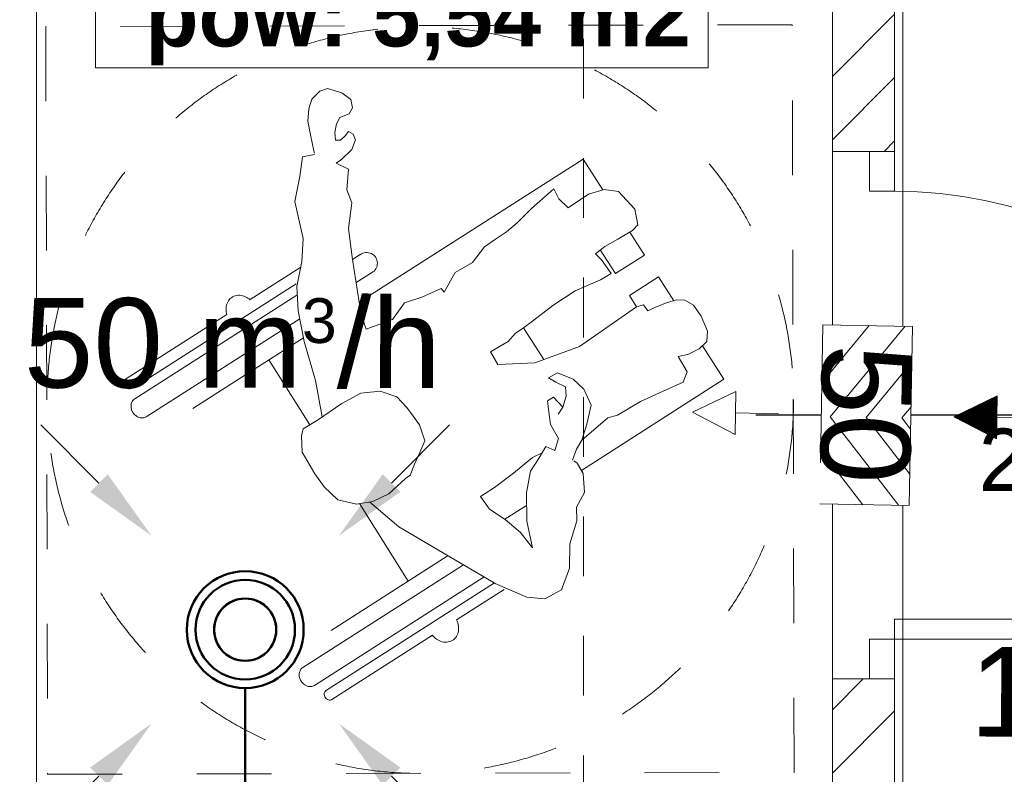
# Model space of a CAD drawing. Header units: millimetres. Extents: x 178516 to 426772, y -178579 to -115871.
# Tile 68 of 256: x 266140 to 268119, y -133667 to -132151. Entities that reach past the tile are written whole.
import ezdxf
from ezdxf.enums import TextEntityAlignment as Align

# ---------------------------------------------------------------- set-up
doc = ezdxf.new("R2010")
doc.units = ezdxf.units.MM
doc.header["$MEASUREMENT"] = 0
doc.set_wipeout_variables(frame=1)
doc.linetypes.add('Dashed', pattern=[300, 150, -150])
doc.linetypes.add('Przerywana', pattern=[240, 120, -120])
doc.layers.get('0').update_dxf_attribs({"color": 252, "lineweight": 5})
for name, color, linetype, lineweight in [('2D - Rysunki i Obrazki_Nr_pióra__104', 252, 'Continuous', 5), ('2D - Rysunki i Obrazki_Nr_pióra__47', 252, 'Continuous', 5), ('840-G Znaczniki ogólne_Nr_pióra__3', 252, 'Continuous', 5), ('HVAC_exhaust_W1.1', 30, 'Continuous', 50), ('IS_nawiew', 5, 'Continuous', 40), ('Nowe_! NAZWY POM', 252, 'Continuous', 5), ('Nowe_! NAZWY POM_Nr_pióra__19', 252, 'Continuous', 5), ('Nowe_220-A Ściany', 252, 'Continuous', 5), ('Nowe_220-A Ściany_Nr_pióra__93', 252, 'Continuous', 5), ('Nowe_Drzwi ARCHICAD_Nr_pióra__168', 252, 'Continuous', 5), ('Nowe_Metryczki pomieszczeń ARCHICADa_Nr_pióra__13', 252, 'Continuous', 5), ('Nowe_Nowe_220(1)-A Ściany zewnętrzne_Nr_pióra__57', 252, 'Continuous', 5), ('Nowe_Znaczniki drzwi ARCHICADa', 252, 'Continuous', 5), ('Nowe_Znaczniki drzwi ARCHICADa_Nr_pióra__111', 252, 'Continuous', 5), ('Nowe_Znaczniki drzwi ARCHICADa_Nr_pióra__141', 252, 'Continuous', 5)]:
    doc.layers.add(name, color=color, linetype=linetype, lineweight=lineweight)
doc.layers.add('_WE elementy podciśnieniowe', color=7, linetype='Continuous', lineweight=15, true_color=0x139b48)
doc.layers.add('HVAC_exhaust_W1', color=7, linetype='Continuous', lineweight=50, true_color=0xd10000)
doc.styles.add('GENERATED_STYLE_1', font='arial.ttf')
doc.styles.add('GENERATED_STYLE_2', font='arialbd.ttf')
doc.styles.add('WE12', font='arial.ttf')
doc.styles.add('WE2', font='arial.ttf')

# ---------------------------------------------------------------- blocks, each defined once
blk = doc.blocks.new('WC ONS_1.10_24', base_point=(266908.5, -131952.8))
at = {"layer": 'Nowe_Metryczki pomieszczeń ARCHICADa_Nr_pióra__13', "color": 7, "linetype": 'Continuous', "lineweight": 13}
for p, q in [((266292.9, -131854.6), (266292.9, -132247.5)), ((266292.9, -131854.6), (267524.1, -131854.6)), ((267524.1, -131854.6), (267524.1, -132247.5)), ((266292.9, -132051), (267524.1, -132051)), ((266292.9, -132247.5), (267524.1, -132247.5))]:
    blk.add_line(p, q, dxfattribs=at)
at = {"layer": 'Nowe_Metryczki pomieszczeń ARCHICADa_Nr_pióra__13', "color": 7, "lineweight": 13, "style": 'GENERATED_STYLE_2'}
for tag, p in [('ROOM_NAME', (266292.9, -131686.7)), ('ROOM_NUMBER', (266392.9, -131883.2)), ('ROOM_CALC_AREA', (266392.9, -132079.6))]:
    blk.add_attdef(tag, text='', height=125, dxfattribs=at).set_placement(p, align=Align.TOP_LEFT)
blk = doc.blocks.new('D Marker 11_4')
at = {"layer": 'Nowe_Znaczniki drzwi ARCHICADa_Nr_pióra__111', "color": 7, "linetype": 'Continuous', "lineweight": 25}
blk.add_line((0, -1001.3), (0, 153.6), dxfattribs=at)
at = {"layer": 'Nowe_Znaczniki drzwi ARCHICADa_Nr_pióra__141', "color": 7, "lineweight": 25, "style": 'GENERATED_STYLE_1'}
for tag, p in [('AC_WIDO_B_SIZE', (-230.4, -253.3)), ('AC_MarkerText_4', (19.6, -348.2))]:
    blk.add_attdef(tag, text='', height=125, rotation=270, dxfattribs=at).set_placement(p, align=Align.BOTTOM_LEFT)
blk = doc.blocks.new('podkład 20251118')
at = {"layer": '2D - Rysunki i Obrazki_Nr_pióra__104', "color": 252, "linetype": 'Continuous', "lineweight": 5}
for p, q in [((266727.5, -132310.4), (266743.7, -132294.2)), ((266727.5, -132310.4), (266743.7, -132294.2)), ((266743.7, -132294.2), (266759.1, -132288.9)), ((266743.7, -132294.2), (266759.1, -132288.9)), ((266759.1, -132288.9), (266787.7, -132297.6)), ((266759.1, -132288.9), (266787.7, -132297.6)), ((266787.7, -132297.6), (266805.8, -132311.1)), ((266787.7, -132297.6), (266805.8, -132311.1)), ((266721.5, -132330), (266727.5, -132310.4)), ((266721.5, -132330), (266727.5, -132310.4)), ((266805.8, -132311.1), (266809.1, -132327.6)), ((266805.8, -132311.1), (266809.1, -132327.6)), ((266719.1, -132354.9), (266721.5, -132330)), ((266719.1, -132354.9), (266721.5, -132330)), ((266802.6, -132339.7), (266783.5, -132347.2)), ((266802.6, -132339.7), (266783.5, -132347.2)), ((266809.1, -132327.6), (266802.6, -132339.7)), ((266809.1, -132327.6), (266802.6, -132339.7)), ((266724.6, -132381.9), (266719.1, -132354.9)), ((266724.6, -132381.9), (266719.1, -132354.9)), ((266777.1, -132359.9), (266773.7, -132377.2)), ((266777.1, -132359.9), (266773.7, -132377.2)), ((266783.5, -132347.2), (266777.1, -132359.9)), ((266783.5, -132347.2), (266777.1, -132359.9)), ((266731.5, -132414.1), (266724.6, -132381.9)), ((266731.5, -132414.1), (266724.6, -132381.9)), ((266773.7, -132377.2), (266774.9, -132393.1)), ((266773.7, -132377.2), (266774.9, -132393.1)), ((266794.3, -132383.9), (266801.2, -132375.3)), ((266794.3, -132383.9), (266801.2, -132375.3)), ((266801.2, -132375.3), (266810.5, -132380.6)), ((266801.2, -132375.3), (266810.5, -132380.6)), ((266810.5, -132380.6), (266815.3, -132392)), ((266810.5, -132380.6), (266815.3, -132392)), ((266774.9, -132393.1), (266784.9, -132393.1)), ((266774.9, -132393.1), (266784.9, -132393.1)), ((266784.9, -132393.1), (266794.3, -132383.9)), ((266784.9, -132393.1), (266794.3, -132383.9)), ((266815.3, -132392), (266807.7, -132411.9)), ((266815.3, -132392), (266807.7, -132411.9)), ((266708.6, -132426.5), (266733.1, -132421.9)), ((266708.6, -132426.5), (266733.1, -132421.9)), ((266732.5, -132418.8), (266731.5, -132414.1)), ((266732.5, -132418.8), (266731.5, -132414.1)), ((266807.7, -132411.9), (266787.1, -132431.8)), ((266807.7, -132411.9), (266787.1, -132431.8)), ((266703.6, -132465.8), (266708.6, -132426.5)), ((266703.6, -132465.8), (266708.6, -132426.5)), ((266787.1, -132431.8), (266776.6, -132438.9)), ((266787.1, -132431.8), (266776.6, -132438.9)), ((266776.6, -132438.9), (266801.3, -132451.4)), ((266776.6, -132438.9), (266801.3, -132451.4)), ((267272.8, -132430.7), (266822.9, -132718.1)), ((267272.8, -132430.7), (266822.9, -132718.1)), ((267272.8, -132430.7), (267312.5, -132492.8)), ((267272.8, -132430.7), (267312.5, -132492.8)), ((266801.3, -132451.4), (266798, -132492.4)), ((266801.3, -132451.4), (266798, -132492.4)), ((266693, -132516), (266703.6, -132465.8)), ((266693, -132516), (266703.6, -132465.8)), ((266798, -132492.4), (266807.7, -132518.7)), ((266798, -132492.4), (266807.7, -132518.7)), ((267168.8, -132530.2), (267213.6, -132490.4)), ((267168.8, -132530.2), (267213.6, -132490.4)), ((267213.6, -132490.4), (267223.8, -132510.8)), ((267213.6, -132490.4), (267223.8, -132510.8)), ((267283.4, -132501.6), (267242.9, -132528.8)), ((267283.4, -132501.6), (267242.9, -132528.8)), ((267314.8, -132492.1), (267283.4, -132501.6)), ((267314.8, -132492.1), (267283.4, -132501.6)), ((267343.8, -132496), (267314.8, -132492.1)), ((267343.8, -132496), (267314.8, -132492.1)), ((267376.5, -132531.6), (267343.8, -132496)), ((267376.5, -132531.6), (267343.8, -132496)), ((266709.8, -132590.6), (266693, -132516)), ((266709.8, -132590.6), (266693, -132516)), ((266807.7, -132518.7), (266800.9, -132570.3)), ((266807.7, -132518.7), (266800.9, -132570.3)), ((267223.8, -132510.8), (267242.9, -132528.8)), ((267223.8, -132510.8), (267242.9, -132528.8)), ((267140.1, -132558.7), (267168.8, -132530.2)), ((267140.1, -132558.7), (267168.8, -132530.2)), ((267382.7, -132563), (267376.5, -132531.6)), ((267382.7, -132563), (267376.5, -132531.6)), ((267118.8, -132576.8), (267140.1, -132558.7)), ((267118.8, -132576.8), (267140.1, -132558.7)), ((266800.9, -132570.3), (266809, -132632.9)), ((266800.9, -132570.3), (266809, -132632.9)), ((267094.7, -132593.3), (267118.8, -132576.8)), ((267094.7, -132593.3), (267118.8, -132576.8)), ((267342.7, -132592.1), (267371.9, -132574.6)), ((267342.7, -132592.1), (267371.9, -132574.6)), ((267366.8, -132577.7), (267396.2, -132623.7)), ((267366.8, -132577.7), (267396.2, -132623.7)), ((267371.9, -132574.6), (267382.7, -132563)), ((267371.9, -132574.6), (267382.7, -132563)), ((266707.3, -132636.4), (266709.8, -132590.6)), ((266707.3, -132636.4), (266709.8, -132590.6)), ((267074.6, -132607.3), (267094.7, -132593.3)), ((267074.6, -132607.3), (267094.7, -132593.3)), ((267316.4, -132606.6), (267342.7, -132592.1)), ((267316.4, -132606.6), (267342.7, -132592.1)), ((267050.4, -132638.4), (267074.6, -132607.3)), ((267050.4, -132638.4), (267074.6, -132607.3)), ((267297.4, -132621), (267316.4, -132606.6)), ((267297.4, -132621), (267316.4, -132606.6)), ((267297.4, -132621), (267309.5, -132633.1)), ((267297.4, -132621), (267309.5, -132633.1)), ((267337.6, -132661.1), (267307.2, -132613.5)), ((267337.6, -132661.1), (267307.2, -132613.5)), ((266697.5, -132687.2), (266707.3, -132636.4)), ((266697.5, -132687.2), (266707.3, -132636.4)), ((266824.7, -132622.9), (266809, -132632.9)), ((266809, -132632.9), (266822.9, -132718.1)), ((266809, -132632.9), (266822.9, -132718.1)), ((267015.4, -132658.5), (267050.4, -132638.4)), ((267015.4, -132658.5), (267050.4, -132638.4)), ((267309.5, -132633.1), (267329.2, -132660.9)), ((267309.5, -132633.1), (267329.2, -132660.9)), ((267396.2, -132623.7), (267337.6, -132661.1)), ((267396.2, -132623.7), (267337.6, -132661.1)), ((266603.2, -132713.3), (266705, -132648.3)), ((266603.2, -132713.3), (266705, -132648.3)), ((266847.6, -132659.2), (266816.5, -132679)), ((266993.2, -132698.5), (267015.4, -132658.5)), ((266993.2, -132698.5), (267015.4, -132658.5)), ((267307.4, -132673.7), (267256.9, -132695.9)), ((267307.4, -132673.7), (267256.9, -132695.9)), ((267329.2, -132660.9), (267307.4, -132673.7)), ((267329.2, -132660.9), (267307.4, -132673.7)), ((267424.3, -132667.7), (267365.7, -132705.1)), ((267424.3, -132667.7), (267365.7, -132705.1)), ((267454.9, -132715.6), (267424.3, -132667.7)), ((267454.9, -132715.6), (267424.3, -132667.7)), ((266695.8, -132681.8), (266368.6, -132890.9)), ((266699.8, -132735.6), (266697.5, -132687.2)), ((266699.8, -132735.6), (266697.5, -132687.2)), ((266948.6, -132708), (266987.4, -132691)), ((266948.6, -132708), (266987.4, -132691)), ((266987.4, -132691), (266993.2, -132698.5)), ((266987.4, -132691), (266993.2, -132698.5)), ((267256.9, -132695.9), (267211.6, -132724.9)), ((267256.9, -132695.9), (267211.6, -132724.9)), ((266697.4, -132704.2), (266371.5, -132912.5)), ((266697.4, -132704.2), (266371.5, -132912.5)), ((266822.9, -132718.1), (266832.3, -132761)), ((266822.9, -132718.1), (266832.3, -132761)), ((266889.5, -132753.5), (266914, -132720)), ((266889.5, -132753.5), (266914, -132720)), ((266914, -132720), (266948.6, -132708)), ((266914, -132720), (266948.6, -132708)), ((267365.7, -132705.1), (267380.3, -132727.9)), ((267365.7, -132705.1), (267380.3, -132727.9)), ((267440.1, -132719.7), (267418.3, -132728.3)), ((267440.1, -132719.7), (267418.3, -132728.3)), ((267460.6, -132714), (267440.1, -132719.7)), ((267460.6, -132714), (267440.1, -132719.7)), ((267477.2, -132714.3), (267460.6, -132714)), ((267477.2, -132714.3), (267460.6, -132714)), ((267494.5, -132724.3), (267477.2, -132714.3)), ((267494.5, -132724.3), (267477.2, -132714.3)), ((266712.1, -132797.2), (266699.8, -132735.6)), ((266712.1, -132797.2), (266699.8, -132735.6)), ((267211.6, -132724.9), (267170.9, -132756.5)), ((267211.6, -132724.9), (267170.9, -132756.5)), ((267380.3, -132727.9), (267265.5, -132807.2)), ((267380.3, -132727.9), (267265.5, -132807.2)), ((267380.3, -132727.9), (267393.8, -132723.9)), ((267380.3, -132727.9), (267393.8, -132723.9)), ((267393.8, -132723.9), (267402.5, -132735.6)), ((267393.8, -132723.9), (267402.5, -132735.6)), ((267418.3, -132728.3), (267402.5, -132735.6)), ((267418.3, -132728.3), (267402.5, -132735.6)), ((267509.7, -132746.2), (267494.5, -132724.3)), ((267509.7, -132746.2), (267494.5, -132724.3)), ((266353.2, -132873.1), (266556.7, -132743.1)), ((266353.2, -132873.1), (266556.7, -132743.1)), ((266703, -132751.6), (266394.6, -132948.7)), ((266703, -132751.6), (266394.6, -132948.7)), ((266836.6, -132772.3), (266889.5, -132753.5)), ((266836.6, -132772.3), (266889.5, -132753.5)), ((267170.9, -132756.5), (267153.2, -132770)), ((267170.9, -132756.5), (267153.2, -132770)), ((267523, -132776.7), (267509.7, -132746.2)), ((267523, -132776.7), (267509.7, -132746.2)), ((266832.3, -132761), (266836.6, -132772.3)), ((266832.3, -132761), (266836.6, -132772.3)), ((267153.2, -132770), (267135.9, -132781.1)), ((267153.2, -132770), (267135.9, -132781.1)), ((267153.2, -132770), (267193.7, -132833.3)), ((267153.2, -132770), (267193.7, -132833.3)), ((267521.5, -132797.4), (267523, -132776.7)), ((267521.5, -132797.4), (267523, -132776.7)), ((266710.6, -132789.9), (266564.5, -132883.3)), ((266710.6, -132789.9), (266564.5, -132883.3)), ((266735.1, -132875.6), (266712.1, -132797.2)), ((266735.1, -132875.6), (266712.1, -132797.2)), ((267122.2, -132797.7), (267086.5, -132818.1)), ((267122.2, -132797.7), (267086.5, -132818.1)), ((267135.9, -132781.1), (267122.2, -132797.7)), ((267135.9, -132781.1), (267122.2, -132797.7)), ((267506.2, -132812.1), (267521.5, -132797.4)), ((267506.2, -132812.1), (267521.5, -132797.4)), ((267086.5, -132818.1), (267101, -132843.8)), ((267086.5, -132818.1), (267101, -132843.8)), ((267265.5, -132807.2), (267175.5, -132840.3)), ((267265.5, -132807.2), (267175.5, -132840.3)), ((267483.1, -132823.3), (267506.2, -132812.1)), ((267483.1, -132823.3), (267506.2, -132812.1)), ((267555.7, -132873.3), (267512.6, -132806)), ((267555.7, -132873.3), (267512.6, -132806)), ((266640.8, -132834.5), (266723.1, -132964.9)), ((266640.8, -132834.5), (266723.1, -132964.9)), ((267464, -132827.5), (267483.1, -132823.3)), ((267464, -132827.5), (267483.1, -132823.3)), ((267464, -132827.5), (267481.6, -132858.4)), ((267464, -132827.5), (267481.6, -132858.4)), ((267175.5, -132840.3), (267101, -132843.8)), ((267175.5, -132840.3), (267101, -132843.8)), ((267481.6, -132858.4), (267474.1, -132878.9)), ((267481.6, -132858.4), (267474.1, -132878.9)), ((266748.2, -132949), (266735.1, -132875.6)), ((266748.2, -132949), (266735.1, -132875.6)), ((267221.1, -132860.1), (267203.3, -132870.3)), ((267221.1, -132860.1), (267203.3, -132870.3)), ((267203.3, -132870.3), (267218.1, -132878.8)), ((267203.3, -132870.3), (267218.1, -132878.8)), ((267253, -132873.3), (267221.1, -132860.1)), ((267253, -132873.3), (267221.1, -132860.1)), ((267274.3, -132893.4), (267253, -132873.3)), ((267274.3, -132893.4), (267253, -132873.3)), ((267555.7, -132873.3), (267269.3, -133056.4)), ((267555.7, -132873.3), (267269.3, -133056.4)), ((266564.5, -132883.3), (266488.5, -132931.9)), ((266564.5, -132883.3), (266488.5, -132931.9)), ((266864.8, -132896.9), (266826.1, -132901.4)), ((266864.8, -132896.9), (266826.1, -132901.4)), ((266898.4, -132908.5), (266864.8, -132896.9)), ((266898.4, -132908.5), (266864.8, -132896.9)), ((267218.1, -132878.8), (267237.6, -132888.8)), ((267218.1, -132878.8), (267237.6, -132888.8)), ((267237.6, -132888.8), (267238.9, -132907)), ((267237.6, -132888.8), (267238.9, -132907)), ((267289.1, -132925.4), (267274.3, -132893.4)), ((267289.1, -132925.4), (267274.3, -132893.4)), ((267433.3, -132897.1), (267388.4, -132917.9)), ((267433.3, -132897.1), (267388.4, -132917.9)), ((267474.1, -132878.9), (267433.3, -132897.1)), ((267474.1, -132878.9), (267433.3, -132897.1)), ((266826.1, -132901.4), (266787.9, -132922.1)), ((266826.1, -132901.4), (266787.9, -132922.1)), ((266918.2, -132929.9), (266898.4, -132908.5)), ((266918.2, -132929.9), (266898.4, -132908.5)), ((267213, -132909), (267201, -132916.6)), ((267213, -132909), (267201, -132916.6)), ((267201, -132916.6), (267203.7, -132938.5)), ((267201, -132916.6), (267203.7, -132938.5)), ((267231.7, -132929.5), (267213, -132909)), ((267231.7, -132929.5), (267213, -132909)), ((267238.9, -132907), (267231.7, -132929.5)), ((267238.9, -132907), (267231.7, -132929.5)), ((267388.4, -132917.9), (267342.1, -132945.3)), ((267388.4, -132917.9), (267342.1, -132945.3)), ((266787.9, -132922.1), (266739, -132955.2)), ((266787.9, -132922.1), (266739, -132955.2)), ((266943.8, -132965.1), (266918.2, -132929.9)), ((266943.8, -132965.1), (266918.2, -132929.9)), ((267231.7, -132929.5), (267222.6, -132943.2)), ((267231.7, -132929.5), (267222.6, -132943.2)), ((267279.9, -132963.8), (267289.1, -132925.4)), ((267279.9, -132963.8), (267289.1, -132925.4)), ((266739, -132955.2), (266710.2, -132972.7)), ((266739, -132955.2), (266710.2, -132972.7)), ((267203.7, -132938.5), (267207.1, -132964.3)), ((267203.7, -132938.5), (267207.1, -132964.3)), ((267322.4, -132951.1), (267270.3, -132995.7)), ((267322.4, -132951.1), (267270.3, -132995.7)), ((267342.1, -132945.3), (267322.4, -132951.1)), ((267342.1, -132945.3), (267322.4, -132951.1)), ((266710.2, -132972.7), (266706.9, -132986.8)), ((266710.2, -132972.7), (266706.9, -132986.8)), ((266954.7, -132996.7), (266943.8, -132965.1)), ((266954.7, -132996.7), (266943.8, -132965.1)), ((267207.1, -132964.3), (267223, -132992.2)), ((267207.1, -132964.3), (267223, -132992.2)), ((267270.3, -132995.7), (267279.9, -132963.8)), ((267270.3, -132995.7), (267279.9, -132963.8)), ((266706.9, -132986.8), (266708.1, -133020)), ((266706.9, -132986.8), (266708.1, -133020)), ((266944.6, -133020.6), (266954.7, -132996.7)), ((266944.6, -133020.6), (266954.7, -132996.7)), ((267223, -132992.2), (267215.6, -133016.3)), ((267223, -132992.2), (267215.6, -133016.3)), ((267259.4, -133013.9), (267270.3, -132995.7)), ((267259.4, -133013.9), (267270.3, -132995.7)), ((267197.8, -133008.7), (267184.4, -133031.1)), ((267197.8, -133008.7), (267184.4, -133031.1)), ((267215.6, -133016.3), (267197.8, -133008.7)), ((267215.6, -133016.3), (267197.8, -133008.7)), ((267251.6, -133035.8), (267259.4, -133013.9)), ((267251.6, -133035.8), (267259.4, -133013.9)), ((266708.1, -133020), (266733.6, -133063.5)), ((266708.1, -133020), (266733.6, -133063.5)), ((266934.1, -133043.9), (266944.6, -133020.6)), ((266934.1, -133043.9), (266944.6, -133020.6)), ((267132.6, -133062.1), (267170.7, -133030.7)), ((267132.6, -133062.1), (267170.7, -133030.7)), ((267184.4, -133031.1), (267166.9, -133057.9)), ((267184.4, -133031.1), (267166.9, -133057.9)), ((267170.7, -133030.7), (267190.3, -133021.3)), ((267170.7, -133030.7), (267190.3, -133021.3)), ((266925.3, -133066.1), (266934.1, -133043.9)), ((266925.3, -133066.1), (266934.1, -133043.9)), ((267260.7, -133042.1), (267254, -133037.5)), ((267260.7, -133042.1), (267254, -133037.5)), ((267273.1, -133062.7), (267260.7, -133042.1)), ((267273.1, -133062.7), (267260.7, -133042.1)), ((266733.6, -133063.5), (266752.4, -133089.2)), ((266733.6, -133063.5), (266752.4, -133089.2)), ((266915.4, -133072.4), (266882.3, -133103.7)), ((266915.4, -133072.4), (266882.3, -133103.7)), ((266915.4, -133072.4), (266925.3, -133066.1)), ((266915.4, -133072.4), (266925.3, -133066.1)), ((267094.9, -133091), (267132.6, -133062.1)), ((267094.9, -133091), (267132.6, -133062.1)), ((267166.9, -133057.9), (267158.8, -133101.7)), ((267166.9, -133057.9), (267158.8, -133101.7)), ((267275.7, -133100.6), (267273.1, -133062.7)), ((267275.7, -133100.6), (267273.1, -133062.7)), ((266752.4, -133089.2), (266780, -133115.7)), ((266752.4, -133089.2), (266780, -133115.7)), ((267066.6, -133109.1), (267094.9, -133091)), ((267066.6, -133109.1), (267094.9, -133091)), ((266780, -133115.7), (266817, -133124.2)), ((266780, -133115.7), (266817, -133124.2)), ((266850.3, -133118.6), (266882.3, -133103.7)), ((266850.3, -133118.6), (266882.3, -133103.7)), ((267084.4, -133134.6), (267066.6, -133109.1)), ((267084.4, -133134.6), (267066.6, -133109.1)), ((267158.8, -133101.7), (267159.5, -133158.3)), ((267158.8, -133101.7), (267159.5, -133158.3)), ((267259.4, -133130.3), (267275.7, -133100.6)), ((267259.4, -133130.3), (267275.7, -133100.6)), ((266817, -133124.2), (266850.3, -133118.6)), ((266817, -133124.2), (266850.3, -133118.6)), ((266823.1, -133123.2), (266921.3, -133278.7)), ((266823.1, -133123.2), (266921.3, -133278.7)), ((266843.1, -133119.8), (266902.4, -133169.9)), ((266843.1, -133119.8), (266902.4, -133169.9)), ((267115.9, -133154.9), (267084.4, -133134.6)), ((267115.9, -133154.9), (267084.4, -133134.6)), ((267159.1, -133126.8), (267115.5, -133154.7)), ((267159.1, -133126.8), (267115.5, -133154.7)), ((267259.9, -133157.6), (267259.4, -133130.3)), ((267259.9, -133157.6), (267259.4, -133130.3)), ((267147.1, -133180.9), (267115.9, -133154.9)), ((267147.1, -133180.9), (267115.9, -133154.9)), ((266902.4, -133169.9), (267001.7, -133227.9)), ((266902.4, -133169.9), (267001.7, -133227.9)), ((267159.5, -133158.3), (267170.7, -133211.8)), ((267159.5, -133158.3), (267170.7, -133211.8)), ((267245.9, -133204.3), (267259.9, -133157.6)), ((267245.9, -133204.3), (267259.9, -133157.6)), ((267170.7, -133211.8), (267147.1, -133180.9)), ((267170.7, -133211.8), (267147.1, -133180.9)), ((267245.6, -133253.2), (267245.9, -133204.3)), ((267245.6, -133253.2), (267245.9, -133204.3)), ((267001.3, -133227.6), (266766.1, -133377.9)), ((267001.3, -133227.6), (266766.1, -133377.9)), ((267001.7, -133227.9), (267095.8, -133283.6)), ((267001.7, -133227.9), (267095.8, -133283.6)), ((267032.3, -133246), (266709.5, -133452.2)), ((267032.3, -133246), (266709.5, -133452.2)), ((267229.5, -133296.6), (267245.6, -133253.2)), ((267229.5, -133296.6), (267245.6, -133253.2)), ((266732.6, -133488.4), (267073.6, -133270.5)), ((266732.6, -133488.4), (267073.6, -133270.5)), ((267094.3, -133282.7), (266754.8, -133499.7)), ((267095.8, -133283.6), (267159.5, -133311)), ((267095.8, -133283.6), (267159.5, -133311)), ((267018.4, -133356.6), (267113.7, -133295.7)), ((267159.5, -133311), (267195.6, -133314.6)), ((267159.5, -133311), (267195.6, -133314.6)), ((267195.6, -133314.6), (267229.5, -133296.6)), ((267195.6, -133314.6), (267229.5, -133296.6)), ((266767.7, -133516.8), (266969.7, -133387.7)), ((266767.7, -133516.8), (266969.7, -133387.7))]:
    blk.add_line(p, q, dxfattribs=at)
for centre, radius, start, end in [((266837.7, -132640.1), 21.5, 297.3116, 127.3769), ((266582.9, -132730.9), 27.6, 140.5723, 165.3928), ((266582.9, -132730.9), 27.6, 140.5723, 165.3928), ((266580.5, -132729), 24.6, 113.5184, 140.3382), ((266580.5, -132729), 24.6, 113.5184, 140.3382), ((266581, -132730.5), 26.2, 87.4994, 113.2242), ((266581, -132730.5), 26.2, 87.4994, 113.2242), ((266580.7, -132736), 31.6, 64.7804, 87.4392), ((266580.7, -132736), 31.6, 64.7804, 87.4392), ((266578.2, -132741.6), 37.7, 48.398, 64.9355), ((266578.2, -132741.6), 37.7, 48.398, 64.9355), ((266588.8, -132732.4), 33.8, 165.3787, 187.0501), ((266588.8, -132732.4), 33.8, 165.3787, 187.0501), ((266594.7, -132731.8), 39.7, 186.9118, 196.5442), ((266594.7, -132731.8), 39.7, 186.9118, 196.5442), ((266359.5, -132880.5), 10.1, 161.5955, 183.7498), ((266359.5, -132880.5), 10.1, 161.5955, 183.7498), ((266357.8, -132880), 8.27, 136.2809, 161.5744), ((266357.8, -132880), 8.27, 136.2809, 161.5744), ((266357.3, -132879.5), 7.56, 122.5802, 136.013), ((266357.3, -132879.5), 7.56, 122.5802, 136.013), ((266361.5, -132880.4), 12, 183.6219, 203.3233), ((266361.5, -132880.4), 12, 183.6219, 203.3233), ((266362.2, -132880.1), 12.8, 203.1429, 221.979), ((266362.2, -132880.1), 12.8, 203.1429, 221.979), ((266361.6, -132880.7), 12, 221.8371, 241.5385), ((266361.6, -132880.7), 12, 221.8371, 241.5385), ((266360.7, -132882.4), 10.1, 241.4106, 263.5649), ((266360.7, -132882.4), 10.1, 241.4106, 263.5649), ((266360.5, -132884.2), 8.27, 263.586, 288.8795), ((266360.5, -132884.2), 8.27, 263.586, 288.8795), ((266360.7, -132884.9), 7.56, 289.1474, 302.5802), ((266360.7, -132884.9), 7.56, 289.1474, 302.5802), ((266380.7, -132926.2), 16.5, 136.2581, 161.5539), ((266380.7, -132926.2), 16.5, 136.2581, 161.5539), ((266379.6, -132925.2), 15.1, 122.5574, 135.99), ((266379.6, -132925.2), 15.1, 122.5574, 135.99), ((266384.1, -132927.3), 20.1, 161.5753, 183.7322), ((266384.1, -132927.3), 20.1, 161.5753, 183.7322), ((266387.9, -132927.1), 23.9, 183.6044, 203.3072), ((266387.9, -132927.1), 23.9, 183.6044, 203.3072), ((266389.5, -132926.5), 25.6, 203.1461, 221.9822), ((266389.5, -132926.5), 25.6, 203.1461, 221.9822), ((266388.3, -132927.7), 23.9, 221.821, 241.5209), ((266388.3, -132927.7), 23.9, 221.821, 241.5209), ((266386.5, -132931.1), 20.1, 241.393, 263.5446), ((266386.5, -132931.1), 20.1, 241.393, 263.5446), ((266386.1, -132934.6), 16.5, 263.5656, 288.8567), ((266386.1, -132934.6), 16.5, 263.5656, 288.8567), ((266386.5, -132936), 15.1, 289.1244, 302.603), ((266386.5, -132936), 15.1, 289.1244, 302.603), ((266981.4, -133374.8), 41.3, 16.7576, 26.1885), ((266981.4, -133374.8), 41.3, 16.7576, 26.1885), ((266985.5, -133373.6), 37, 356.5433, 16.9141), ((266985.5, -133373.6), 37, 356.5433, 16.9141), ((267001, -133362.5), 40.2, 218.8623, 234.7698), ((267001, -133362.5), 40.2, 218.8623, 234.7698), ((266996.5, -133376.3), 25.6, 307.1798, 333.3111), ((266996.5, -133376.3), 25.6, 307.1798, 333.3111), ((266992.1, -133374.1), 30.5, 333.4166, 356.6387), ((266992.1, -133374.1), 30.5, 333.4166, 356.6387), ((266998, -133366.9), 34.9, 234.601, 255.7802), ((266998, -133366.9), 34.9, 234.601, 255.7802), ((266996.5, -133373.1), 28.5, 255.7327, 280.0076), ((266996.5, -133373.1), 28.5, 255.7327, 280.0076), ((266997, -133376.8), 24.8, 280.1991, 306.8677), ((266997, -133376.8), 24.8, 280.1991, 306.8677), ((266717.6, -133464.9), 15.1, 122.5574, 135.99), ((266717.6, -133464.9), 15.1, 122.5574, 135.99), ((266722.1, -133467), 20.1, 161.5753, 183.7322), ((266722.1, -133467), 20.1, 161.5753, 183.7322), ((266725.9, -133466.8), 23.9, 183.6044, 203.3072), ((266725.9, -133466.8), 23.9, 183.6044, 203.3072), ((266718.7, -133465.8), 16.5, 136.2581, 161.5539), ((266718.7, -133465.8), 16.5, 136.2581, 161.5539), ((266727.5, -133466.2), 25.6, 203.1461, 221.9822), ((266727.5, -133466.2), 25.6, 203.1461, 221.9822), ((266726.3, -133467.3), 23.9, 221.821, 241.5209), ((266726.3, -133467.3), 23.9, 221.821, 241.5209), ((266724.5, -133470.7), 20.1, 241.393, 263.5446), ((266724.5, -133470.7), 20.1, 241.393, 263.5446), ((266724.1, -133474.3), 16.5, 263.5656, 288.8567), ((266724.1, -133474.3), 16.5, 263.5656, 288.8567), ((266724.5, -133475.7), 15.1, 289.1244, 302.603), ((266724.5, -133475.7), 15.1, 289.1244, 302.603), ((266762.5, -133506), 10.1, 161.5955, 183.7498), ((266762.5, -133506), 10.1, 161.5955, 183.7498), ((266764.4, -133505.9), 12, 183.6219, 203.3233), ((266764.4, -133505.9), 12, 183.6219, 203.3233), ((266760.8, -133505.5), 8.27, 136.2809, 161.5744), ((266760.8, -133505.5), 8.27, 136.2809, 161.5744), ((266765.2, -133505.6), 12.8, 203.1396, 221.9757), ((266765.2, -133505.6), 12.8, 203.1396, 221.9757), ((266760.2, -133505), 7.56, 122.5802, 136.013), ((266760.2, -133505), 7.56, 122.5802, 136.013), ((266764.6, -133506.2), 12, 221.8371, 241.5385), ((266764.6, -133506.2), 12, 221.8371, 241.5385), ((266763.7, -133507.9), 10.1, 241.4106, 263.5649), ((266763.7, -133507.9), 10.1, 241.4106, 263.5649), ((266763.5, -133509.7), 8.27, 263.586, 288.8795), ((266763.5, -133509.7), 8.27, 263.586, 288.8795), ((266763.7, -133510.4), 7.56, 289.1474, 302.5802), ((266763.7, -133510.4), 7.56, 289.1474, 302.5802)]:
    blk.add_arc(centre, radius, start, end, dxfattribs=at)
at = {"layer": '2D - Rysunki i Obrazki_Nr_pióra__47', "color": 252, "linetype": 'Dashed', "lineweight": 5}
for p, q in [((267693.1, -132160.9), (266192.7, -132164.6)), ((267693.1, -132160.9), (266192.7, -132164.6)), ((266192.7, -132164.6), (266196.4, -133667)), ((266192.7, -132164.6), (266196.4, -133667)), ((267696.8, -133663.3), (267693.1, -132160.9)), ((267696.8, -133663.3), (267693.1, -132160.9)), ((266196.4, -133667), (267696.8, -133663.3)), ((266196.4, -133667), (267696.8, -133663.3))]:
    blk.add_line(p, q, dxfattribs=at)
blk.add_circle((266945.6, -132915.2), 750.2, dxfattribs=at)
blk.add_circle((266945.6, -132915.2), 750.2, dxfattribs=at)
at = {"layer": '840-G Znaczniki ogólne_Nr_pióra__3', "color": 252, "linetype": 'Przerywana', "lineweight": 5}
blk.add_line((267273.7, -121149.1), (267273.7, -142839.1), dxfattribs=at)
at = {"layer": 'Nowe_! NAZWY POM_Nr_pióra__19', "color": 252, "linetype": 'Continuous', "lineweight": 5}
for p, q in [((266173.7, -130964.5), (266173.7, -134424.5)), ((267773.7, -134424.5), (267773.7, -130964.5)), ((267915.3, -131034.5), (267915.3, -134664.5))]:
    blk.add_line(p, q, dxfattribs=at)
at = {"layer": 'Nowe_220-A Ściany', "color": 252, "linetype": 'Continuous', "lineweight": 5}
for p, q in [((267773.7, -132264.8), (267898.7, -132139.8)), ((267773.7, -132392.1), (267898.7, -132267.1)), ((267877.7, -132415.5), (267898.7, -132394.4)), ((267773.7, -133537.6), (267835.9, -133475.5)), ((267773.7, -133664.9), (267898.7, -133539.9))]:
    blk.add_line(p, q, dxfattribs=at)
at = {"layer": 'Nowe_220-A Ściany_Nr_pióra__93', "color": 252, "linetype": 'Continuous', "lineweight": 5}
for p, q in [((267773.7, -131034.5), (267773.7, -132415.5)), ((267898.7, -132415.5), (267898.7, -131034.5)), ((267848.7, -132415.5), (267773.7, -132415.5)), ((267898.7, -132415.5), (267848.7, -132415.5)), ((267848.7, -133475.5), (267773.7, -133475.5)), ((267773.7, -133475.5), (267773.7, -134494.5)), ((267898.7, -133475.5), (267848.7, -133475.5)), ((267898.7, -134664.5), (267898.7, -133475.5))]:
    blk.add_line(p, q, dxfattribs=at)
at = {"layer": 'Nowe_Drzwi ARCHICAD_Nr_pióra__168', "color": 252, "linetype": 'Continuous', "lineweight": 5}
for p, q in [((267898.7, -132415.5), (267848.7, -132415.5)), ((267848.7, -132415.5), (267848.7, -132495.5)), ((267898.7, -132415.5), (267848.7, -132415.5)), ((267898.7, -132495.5), (267898.7, -132415.5)), ((267848.7, -132495.5), (267858.7, -132495.5)), ((267858.7, -132495.5), (267898.7, -132495.5)), ((268798.7, -133355.5), (267898.7, -133355.5)), ((267898.7, -133355.5), (267898.7, -133395.5)), ((267858.7, -133395.5), (267848.7, -133395.5)), ((267848.7, -133395.5), (267848.7, -133475.5)), ((267898.7, -133395.5), (267858.7, -133395.5)), ((267898.7, -133475.5), (267898.7, -133395.5)), ((267898.7, -133395.5), (268798.7, -133395.5)), ((267848.7, -133475.5), (267898.7, -133475.5)), ((267898.7, -133475.5), (267848.7, -133475.5))]:
    blk.add_line(p, q, dxfattribs=at)
blk.add_ellipse((267898.7, -133395.5), major_axis=(636.4, 636.4), ratio=1, start_param=5.497787, end_param=7.068583, dxfattribs=at)
at = {"layer": 'Nowe_Nowe_220(1)-A Ściany zewnętrzne_Nr_pióra__57', "color": 252, "linetype": 'Continuous', "lineweight": 5}
blk.add_line((266173.7, -138719.5), (266173.7, -130729.5), dxfattribs=at)
at = {"layer": 'Nowe_! NAZWY POM', "color": 7, "linetype": 'Continuous', "lineweight": 13}
blk.add_blockref('WC ONS_1.10_24', (266908.5, -131952.8), dxfattribs=at).add_auto_attribs({'ROOM_NAME': 'WC ONS', 'ROOM_NUMBER': '1.10', 'ROOM_CALC_AREA': 'pow: 5,54 m2'})
at = {"layer": 'Nowe_Znaczniki drzwi ARCHICADa', "color": 7, "linetype": 'Continuous', "lineweight": 25}
ref = blk.add_blockref('D Marker 11_4', (267773.7, -132945.5), dxfattribs=dict(at, rotation=90))
ref.add_attrib('AC_MarkerText_4', '90', dxfattribs={"layer": 'Nowe_Znaczniki drzwi ARCHICADa_Nr_pióra__141', "color": 7, "lineweight": 25, "height": 125, "rotation": 360, "style": 'GENERATED_STYLE_1'}).set_placement((268162.7, -132885), align=Align.BOTTOM_LEFT)
ref.add_attrib('AC_WIDO_B_SIZE', '200', dxfattribs={"layer": 'Nowe_Znaczniki drzwi ARCHICADa_Nr_pióra__141', "color": 7, "lineweight": 25, "height": 125, "rotation": 360, "style": 'GENERATED_STYLE_1'}).set_placement((268067.8, -133135), align=Align.BOTTOM_LEFT)
blk = doc.blocks.new('_KRATKA')
at = {"layer": '_WE elementy podciśnieniowe', "color": 114, "true_color": 0x139b48}
for p, q in [((0, 38.78), (0, 29.18)), ((0, 19.58), (-4.8, 29.18)), ((-4.8, 29.18), (4.8, 29.18)), ((4.8, 29.18), (0, 19.58)), ((0, -19.58), (0, -29.18)), ((-4.8, -29.18), (4.8, -29.18)), ((0, -38.78), (-4.8, -29.18)), ((4.8, -29.18), (0, -38.78))]:
    blk.add_line(p, q, dxfattribs=at)
blk.add_lwpolyline([(0, 29.18, 9.6, 0, 0), (0, 19.58, 0, 0, 0)], format="xyseb", dxfattribs=at)
at = {"color": 114, "lineweight": 15, "true_color": 0x139b48}
blk.add_wipeout([(-20, -10), (-20, 10), (20, 10), (20, -10)], dxfattribs=at).dxf.layer = '_WE elementy podciśnieniowe'
at = {"layer": '_WE elementy podciśnieniowe', "color": 9, "lineweight": 9, "true_color": 0xafd9aa}
for p, q in [((0.48, 0), (-12.02, 10)), ((12.98, 10), (0.48, 0)), ((0.48, -8), (-20, 8.38)), ((20, 7.62), (0.48, -8)), ((-7.02, -10), (-20, 0.38)), ((7.98, -10), (20, -0.38))]:
    blk.add_line(p, q, dxfattribs=at)
at = {"layer": '_WE elementy podciśnieniowe', "color": 114, "lineweight": 9, "true_color": 0x139b48}
for q in [(-2.02, 10), (2.98, 10)]:
    blk.add_line((0.48, 8), q, dxfattribs=at)
at = {"layer": '_WE elementy podciśnieniowe', "color": 114, "lineweight": 20, "true_color": 0x139b48}
blk.add_lwpolyline([(20, -10), (20, 10), (-20, 10), (-20, -10), (10.78, -10)], dxfattribs=at)
blk = doc.blocks.new('*U313')
at = {"color": 211, "linetype": 'Continuous', "lineweight": -3, "extrusion": (-1, -3.7494e-32, 3.06162e-16)}
for major_axis in [(0, 0, 62.5), (0, 0, -62.5)]:
    blk.add_ellipse((0, 0), major_axis=major_axis, ratio=1, start_param=0, end_param=3.141593, dxfattribs=at)
at = {"color": 211, "linetype": 'Continuous', "lineweight": -2, "extrusion": (1, 3.7494e-32, -3.06162e-16)}
for major_axis in [(0, 0, -62.5), (0, 0, 62.5)]:
    blk.add_ellipse((0, 0), major_axis=major_axis, ratio=1, start_param=0, end_param=3.141593, dxfattribs=at)
blk = doc.blocks.new('A$C083d250a')
at = {"layer": 'HVAC_exhaust_W1.1', "lineweight": 15, "elevation": -20}
blk.add_lwpolyline([(294, 294.5), (410.6, 411.3)], dxfattribs=at)
at = {"layer": 'HVAC_exhaust_W1.1'}
blk.add_solid([(276.3, 312.2, -20), (188.1, 188.4, -20), (311.7, 276.9, -20)], dxfattribs=at)
blk = doc.blocks.new('A$C40791640')
at = {"layer": 'HVAC_exhaust_W1.1'}
for centre, radius in [((0, 0), 117.5), ((0, 0), 100), ((0, 0, 200), 62.5)]:
    blk.add_circle(centre, radius, dxfattribs=at)
at = {"layer": 'HVAC_exhaust_W1', "xscale": -1}
blk.add_blockref('A$C083d250a', (0, 0), dxfattribs=at)
at = {"layer": 'HVAC_exhaust_W1'}
blk.add_blockref('A$C083d250a', (0, 0), dxfattribs=at)
at = {"layer": 'HVAC_exhaust_W1', "rotation": 180}
blk.add_blockref('A$C083d250a', (0, 0), dxfattribs=at)
at = {"layer": 'HVAC_exhaust_W1', "xscale": -1, "rotation": 180}
blk.add_blockref('A$C083d250a', (0, 0), dxfattribs=at)
at = {"layer": 'HVAC_exhaust_W1.1', "extrusion": (-1.22465e-16, -1, -3.06162e-16), "rotation": 90}
blk.add_blockref('*U313', (0, 200), dxfattribs=at)

msp = doc.modelspace()

# ---------------------------------------------------------------- linework, layer by layer
at = {"layer": 'HVAC_exhaust_W1.1'}
msp.add_line((266593.5, -133494), (266593.5, -134862.3), dxfattribs=at)

# ---------------------------------------------------------------- block references
msp.add_blockref('podkład 20251118', (0, 0))
msp.add_blockref('A$C40791640', (266593.5, -133376.5), dxfattribs=at)

# ---------------------------------------------------------------- texts
at = {"layer": 'HVAC_exhaust_W1.1', "insert": (266567.9, -132801.6, -2600), "char_height": 180, "attachment_point": 5, "rotation": 359.9539, "style": 'WE2'}
msp.add_mtext('50 m{\\A2;\\H0.5x;3}/h', dxfattribs=at)
at = {"layer": 'IS_nawiew', "insert": (268539, -133502.8), "char_height": 180, "attachment_point": 5, "rotation": 359.9539, "style": 'WE2'}
msp.add_mtext('100 m{\\A2;\\H0.5x;3}/h', dxfattribs=at)

# ---------------------------------------------------------------- next in the draw order: block references
at = {"layer": '_WE elementy podciśnieniowe', "xscale": 9, "yscale": 9, "zscale": 9, "rotation": 269.0275000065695}
msp.add_blockref('_KRATKA', (267841.5, -132945.5), dxfattribs=at)

# ---------------------------------------------------------------- next in the draw order: texts
at = {"layer": '_WE elementy podciśnieniowe', "color": 114, "true_color": 0x139b48, "insert": (267840.3, -132943.3), "char_height": 180, "width": 450, "attachment_point": 5, "rotation": 269.0275, "style": 'WE12'}
msp.add_mtext('50', dxfattribs=at)

doc.saveas('drawing.dxf')
